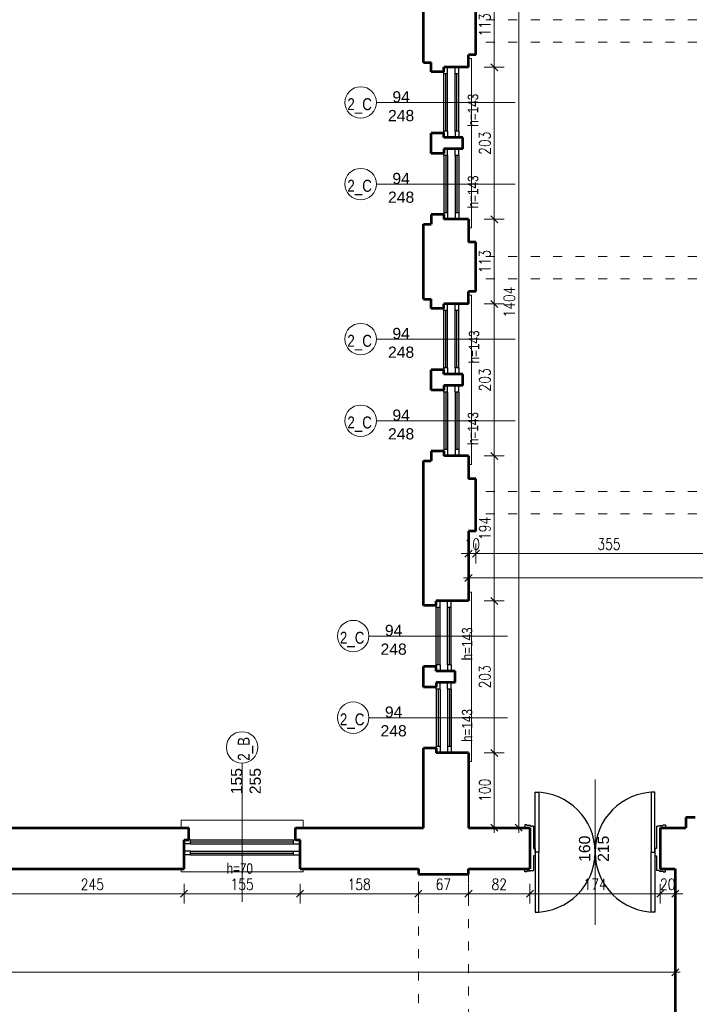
# Model space of a CAD drawing. Header units: millimetres. Extents: x 56977 to 67992, y 30187 to 42235.
# Tile 23 of 130: x 60753 to 61655, y 33728 to 35043. Entities that reach past the tile are written whole.
import ezdxf

# ---------------------------------------------------------------- set-up
doc = ezdxf.new("R2010")
doc.units = ezdxf.units.MM
doc.header["$MEASUREMENT"] = 0
doc.linetypes.add('ACAD_ISO03W100', pattern=[30, 12, -18])
doc.layers.get('0').update_dxf_attribs({"lineweight": 13})
doc.layers.get('DEFPOINTS').update_dxf_attribs({"lineweight": 13})
doc.layers.add('AI-OKNA', color=4, linetype='Continuous')
for name, color, linetype, lineweight in [('AI-OPISY', 3, 'Continuous', 13), ('AI_MURY', 40, 'Continuous', 53), ('AI_WIDOK', 8, 'Continuous', 13), ('Lines', 7, 'Continuous', 13), ('wymiary', 8, 'Continuous', 13)]:
    doc.layers.add(name, color=color, linetype=linetype, lineweight=lineweight)
doc.styles.get("Standard").update_dxf_attribs({"font": 'txt.shx'})
doc.styles.add('Style-ROMANS', font='ROMANS.shx')
doc.styles.add('WYMIAROWY-08', font='ROMANS.shx', dxfattribs={"width": 0.8})
doc.dimstyles.new('DYBY', dxfattribs={"dimscale": 100, "dimtxt": 0.15, "dimasz": 0.05, "dimexe": 0.05, "dimexo": 0.1, "dimgap": 0.05, "dimtad": 1, "dimdec": 0, "dimdsep": 46, "dimlunit": 5, "dimtxsty": 'WYMIAROWY-08', "dimblk": 'M_STRZ', "dimcen": 0.1, "dimse1": 1, "dimse2": 1, "dimclrd": 7, "dimclre": 7, "dimclrt": 1, "dimadec": 0, "dimazin": 0, "dimtfac": 1, "dimtdec": 0, "dimtmove": 2, "dimatfit": 3, "dimldrblk": 'M_STRZ', "dimfxl": 0, "dimtolj": 1, "dimarcsym": 0})

# ---------------------------------------------------------------- blocks, each defined once
blk = doc.blocks.new('M_STRZ')
for p, q in [((0, 2.66), (0, 0)), ((-1.33, 0), (1.33, 0)), ((-0.94, -0.94), (0.94, 0.94)), ((0, 0), (0, -2.66))]:
    blk.add_line(p, q)
blk = doc.blocks.new('*U916')
at = {"layer": 'DEFPOINTS', "color": 0}
for p in [(60727.5, 33909.1), (60972.5, 33909.1), (60972.5, 33876.1)]:
    blk.add_point(p, dxfattribs=at)
at = {"layer": 'wymiary', "color": 7, "lineweight": -2}
blk.add_line((60732.5, 33876.1), (60967.5, 33876.1), dxfattribs=at)
at = {"layer": 'wymiary', "color": 7, "lineweight": -2, "xscale": 5, "yscale": 5, "zscale": 5, "rotation": 180}
blk.add_blockref('M_STRZ', (60727.5, 33876.1), dxfattribs=at)
at = {"layer": 'wymiary', "color": 7, "lineweight": -2, "xscale": 5, "yscale": 5, "zscale": 5}
blk.add_blockref('M_STRZ', (60972.5, 33876.1), dxfattribs=at)
at = {"layer": 'wymiary', "color": 1, "insert": (60850, 33888.6), "char_height": 15, "attachment_point": 5, "style": 'WYMIAROWY-08'}
blk.add_mtext('245', dxfattribs=at)
blk = doc.blocks.new('*D2449')
at = {"layer": 'DEFPOINTS'}
for p in [(60727.5, 33909.1), (60972.5, 33909.1), (60972.5, 33876.1), (60833.6, 33863.6)]:
    blk.add_point(p, dxfattribs=at)
at = {"layer": 'wymiary', "color": 7}
blk.add_blockref('*U916', (0, 0), dxfattribs=at)
blk = doc.blocks.new('*U917')
at = {"layer": 'DEFPOINTS', "color": 0}
for p in [(60972.5, 33909.1), (61127.5, 33909.1), (61127.5, 33876.1)]:
    blk.add_point(p, dxfattribs=at)
at = {"layer": 'wymiary', "color": 7, "lineweight": -2}
blk.add_line((60977.5, 33876.1), (61122.5, 33876.1), dxfattribs=at)
at = {"layer": 'wymiary', "color": 7, "lineweight": -2, "xscale": 5, "yscale": 5, "zscale": 5, "rotation": 180}
blk.add_blockref('M_STRZ', (60972.5, 33876.1), dxfattribs=at)
at = {"layer": 'wymiary', "color": 7, "lineweight": -2, "xscale": 5, "yscale": 5, "zscale": 5}
blk.add_blockref('M_STRZ', (61127.5, 33876.1), dxfattribs=at)
at = {"layer": 'wymiary', "color": 1, "insert": (61050, 33888.6), "char_height": 15, "attachment_point": 5, "style": 'WYMIAROWY-08'}
blk.add_mtext('155', dxfattribs=at)
blk = doc.blocks.new('*D2450')
at = {"layer": 'DEFPOINTS'}
for p in [(60972.5, 33909.1), (61127.5, 33909.1), (61127.5, 33876.1), (61034.5, 33863.6)]:
    blk.add_point(p, dxfattribs=at)
at = {"layer": 'wymiary', "color": 7}
blk.add_blockref('*U917', (0, 0), dxfattribs=at)
blk = doc.blocks.new('*U918')
at = {"layer": 'DEFPOINTS', "color": 0}
for p in [(61127.5, 33909.1), (61285.4, 33909.1), (61285.4, 33876.1)]:
    blk.add_point(p, dxfattribs=at)
at = {"layer": 'wymiary', "color": 7, "lineweight": -2}
blk.add_line((61132.5, 33876.1), (61280.4, 33876.1), dxfattribs=at)
at = {"layer": 'wymiary', "color": 7, "lineweight": -2, "xscale": 5, "yscale": 5, "zscale": 5, "rotation": 180}
blk.add_blockref('M_STRZ', (61127.5, 33876.1), dxfattribs=at)
at = {"layer": 'wymiary', "color": 7, "lineweight": -2, "xscale": 5, "yscale": 5, "zscale": 5}
blk.add_blockref('M_STRZ', (61285.4, 33876.1), dxfattribs=at)
at = {"layer": 'wymiary', "color": 1, "insert": (61206.5, 33888.6), "char_height": 15, "attachment_point": 5, "style": 'WYMIAROWY-08'}
blk.add_mtext('158', dxfattribs=at)
blk = doc.blocks.new('*D2451')
at = {"layer": 'DEFPOINTS'}
for p in [(61127.5, 33909.1), (61285.4, 33909.1), (61285.4, 33876.1), (61191, 33863.6)]:
    blk.add_point(p, dxfattribs=at)
at = {"layer": 'wymiary', "color": 7}
blk.add_blockref('*U918', (0, 0), dxfattribs=at)
blk = doc.blocks.new('*U919')
at = {"layer": 'DEFPOINTS', "color": 0}
for p in [(61285.4, 33909.1), (61352.4, 33909.1), (61352.4, 33876.1)]:
    blk.add_point(p, dxfattribs=at)
at = {"layer": 'wymiary', "color": 7, "lineweight": -2}
blk.add_line((61290.4, 33876.1), (61347.4, 33876.1), dxfattribs=at)
at = {"layer": 'wymiary', "color": 7, "lineweight": -2, "xscale": 5, "yscale": 5, "zscale": 5, "rotation": 180}
blk.add_blockref('M_STRZ', (61285.4, 33876.1), dxfattribs=at)
at = {"layer": 'wymiary', "color": 7, "lineweight": -2, "xscale": 5, "yscale": 5, "zscale": 5}
blk.add_blockref('M_STRZ', (61352.4, 33876.1), dxfattribs=at)
at = {"layer": 'wymiary', "color": 1, "insert": (61318.9, 33888.6), "char_height": 15, "attachment_point": 5, "style": 'WYMIAROWY-08'}
blk.add_mtext('67', dxfattribs=at)
blk = doc.blocks.new('*D2452')
at = {"layer": 'DEFPOINTS'}
for p in [(61285.4, 33909.1), (61352.4, 33909.1), (61352.4, 33876.1), (61308.6, 33863.6)]:
    blk.add_point(p, dxfattribs=at)
at = {"layer": 'wymiary', "color": 7}
blk.add_blockref('*U919', (0, 0), dxfattribs=at)
blk = doc.blocks.new('*U920')
at = {"layer": 'DEFPOINTS', "color": 0}
for p in [(61352.4, 33909.1), (61434.4, 33909.1), (61434.4, 33876.1)]:
    blk.add_point(p, dxfattribs=at)
at = {"layer": 'wymiary', "color": 7, "lineweight": -2}
blk.add_line((61357.4, 33876.1), (61429.4, 33876.1), dxfattribs=at)
at = {"layer": 'wymiary', "color": 7, "lineweight": -2, "xscale": 5, "yscale": 5, "zscale": 5, "rotation": 180}
blk.add_blockref('M_STRZ', (61352.4, 33876.1), dxfattribs=at)
at = {"layer": 'wymiary', "color": 7, "lineweight": -2, "xscale": 5, "yscale": 5, "zscale": 5}
blk.add_blockref('M_STRZ', (61434.4, 33876.1), dxfattribs=at)
at = {"layer": 'wymiary', "color": 1, "insert": (61393.4, 33888.6), "char_height": 15, "attachment_point": 5, "style": 'WYMIAROWY-08'}
blk.add_mtext('82', dxfattribs=at)
blk = doc.blocks.new('*D2453')
at = {"layer": 'DEFPOINTS'}
for p in [(61352.4, 33909.1), (61434.4, 33909.1), (61434.4, 33876.1), (61382.8, 33863.6)]:
    blk.add_point(p, dxfattribs=at)
at = {"layer": 'wymiary', "color": 7}
blk.add_blockref('*U920', (0, 0), dxfattribs=at)
blk = doc.blocks.new('*U921')
at = {"layer": 'DEFPOINTS', "color": 0}
for p in [(61434.4, 33909.1), (61608.4, 33909.1), (61608.4, 33876.1)]:
    blk.add_point(p, dxfattribs=at)
at = {"layer": 'wymiary', "color": 7, "lineweight": -2}
blk.add_line((61439.4, 33876.1), (61603.4, 33876.1), dxfattribs=at)
at = {"layer": 'wymiary', "color": 7, "lineweight": -2, "xscale": 5, "yscale": 5, "zscale": 5, "rotation": 180}
blk.add_blockref('M_STRZ', (61434.4, 33876.1), dxfattribs=at)
at = {"layer": 'wymiary', "color": 7, "lineweight": -2, "xscale": 5, "yscale": 5, "zscale": 5}
blk.add_blockref('M_STRZ', (61608.4, 33876.1), dxfattribs=at)
at = {"layer": 'wymiary', "color": 1, "insert": (61521.4, 33888.6), "char_height": 15, "attachment_point": 5, "style": 'WYMIAROWY-08'}
blk.add_mtext('174', dxfattribs=at)
blk = doc.blocks.new('*D2454')
at = {"layer": 'DEFPOINTS'}
for p in [(61434.4, 33909.1), (61608.4, 33909.1), (61608.4, 33876.1), (61505.9, 33863.6)]:
    blk.add_point(p, dxfattribs=at)
at = {"layer": 'wymiary', "color": 7}
blk.add_blockref('*U921', (0, 0), dxfattribs=at)
blk = doc.blocks.new('*U922')
at = {"layer": 'DEFPOINTS', "color": 0}
for p in [(61608.4, 33909.1), (61628.5, 33909.1), (61628.5, 33876.1)]:
    blk.add_point(p, dxfattribs=at)
at = {"layer": 'wymiary', "color": 7, "lineweight": -2}
for p, q in [((61603.4, 33876.1), (61598.4, 33876.1)), ((61608.4, 33876.1), (61628.5, 33876.1)), ((61633.5, 33876.1), (61638.5, 33876.1))]:
    blk.add_line(p, q, dxfattribs=at)
at = {"layer": 'wymiary', "color": 7, "lineweight": -2, "xscale": 5, "yscale": 5, "zscale": 5}
blk.add_blockref('M_STRZ', (61608.4, 33876.1), dxfattribs=at)
at = {"layer": 'wymiary', "color": 7, "lineweight": -2, "xscale": 5, "yscale": 5, "zscale": 5, "rotation": 180}
blk.add_blockref('M_STRZ', (61628.5, 33876.1), dxfattribs=at)
at = {"layer": 'wymiary', "color": 1, "insert": (61618.5, 33888.6), "char_height": 15, "attachment_point": 5, "style": 'WYMIAROWY-08'}
blk.add_mtext('20', dxfattribs=at)
blk = doc.blocks.new('*D2455')
at = {"layer": 'DEFPOINTS'}
for p in [(61608.4, 33909.1), (61628.5, 33909.1), (61628.5, 33876.1), (61607.8, 33863.6)]:
    blk.add_point(p, dxfattribs=at)
at = {"layer": 'wymiary', "color": 7}
blk.add_blockref('*U922', (0, 0), dxfattribs=at)
blk = doc.blocks.new('*U923')
at = {"layer": 'DEFPOINTS', "color": 0}
for p in [(58601.5, 33909.1), (61628.5, 33909.1), (61628.5, 33771.1)]:
    blk.add_point(p, dxfattribs=at)
at = {"layer": 'wymiary', "color": 7, "lineweight": -2}
blk.add_line((58606.5, 33771.1), (61623.5, 33771.1), dxfattribs=at)
at = {"layer": 'wymiary', "color": 7, "lineweight": -2, "xscale": 5, "yscale": 5, "zscale": 5, "rotation": 180}
blk.add_blockref('M_STRZ', (58601.5, 33771.1), dxfattribs=at)
at = {"layer": 'wymiary', "color": 7, "lineweight": -2, "xscale": 5, "yscale": 5, "zscale": 5}
blk.add_blockref('M_STRZ', (61628.5, 33771.1), dxfattribs=at)
at = {"layer": 'wymiary', "color": 1, "insert": (60115, 33783.6), "char_height": 15, "attachment_point": 5, "style": 'WYMIAROWY-08'}
blk.add_mtext('3027', dxfattribs=at)
blk = doc.blocks.new('*D2456')
at = {"layer": 'DEFPOINTS'}
for p in [(58601.5, 33909.1), (61628.5, 33909.1), (61628.5, 33771.1), (60093, 33758.6)]:
    blk.add_point(p, dxfattribs=at)
at = {"layer": 'wymiary', "color": 7}
blk.add_blockref('*U923', (0, 0), dxfattribs=at)
blk = doc.blocks.new('*U1014')
at = {"layer": 'DEFPOINTS', "color": 0}
for p in [(61392, 35368.1), (61392, 33964.1), (61419.4, 33964.1)]:
    blk.add_point(p, dxfattribs=at)
at = {"layer": 'wymiary', "color": 7, "lineweight": -2}
blk.add_line((61419.4, 35363.1), (61419.4, 33969.1), dxfattribs=at)
at = {"layer": 'wymiary', "color": 7, "lineweight": -2, "xscale": 5, "yscale": 5, "zscale": 5}
for p, rotation in [((61419.4, 35368.1), 90), ((61419.4, 33964.1), 270)]:
    blk.add_blockref('M_STRZ', p, dxfattribs=dict(at, rotation=rotation))
at = {"layer": 'wymiary', "color": 1, "insert": (61406.9, 34666.1), "char_height": 15, "attachment_point": 5, "rotation": 90, "style": 'WYMIAROWY-08'}
blk.add_mtext('1404', dxfattribs=at)
blk = doc.blocks.new('*D2547')
at = {"layer": 'DEFPOINTS'}
for p in [(61392, 35368.1), (61431.9, 34687.3), (61392, 33964.1), (61419.4, 33964.1)]:
    blk.add_point(p, dxfattribs=at)
at = {"layer": 'wymiary', "color": 7}
blk.add_blockref('*U1014', (0, 0), dxfattribs=at)
blk = doc.blocks.new('*U1016')
at = {"layer": 'DEFPOINTS', "color": 0}
for p in [(61362.4, 34360.1), (61717.5, 34360.1), (61717.5, 34330.2)]:
    blk.add_point(p, dxfattribs=at)
at = {"layer": 'wymiary', "color": 7, "lineweight": -2}
blk.add_line((61367.4, 34330.2), (61712.5, 34330.2), dxfattribs=at)
at = {"layer": 'wymiary', "color": 7, "lineweight": -2, "xscale": 5, "yscale": 5, "zscale": 5, "rotation": 180}
blk.add_blockref('M_STRZ', (61362.4, 34330.2), dxfattribs=at)
at = {"layer": 'wymiary', "color": 7, "lineweight": -2, "xscale": 5, "yscale": 5, "zscale": 5}
blk.add_blockref('M_STRZ', (61717.5, 34330.2), dxfattribs=at)
at = {"layer": 'wymiary', "color": 1, "insert": (61540, 34342.7), "char_height": 15, "attachment_point": 5, "style": 'WYMIAROWY-08'}
blk.add_mtext('355', dxfattribs=at)
blk = doc.blocks.new('*D2549')
at = {"layer": 'DEFPOINTS'}
for p in [(61362.4, 34360.1), (61717.5, 34360.1), (61523.6, 34342.7), (61717.5, 34330.2)]:
    blk.add_point(p, dxfattribs=at)
at = {"layer": 'wymiary', "color": 7}
blk.add_blockref('*U1016', (0, 0), dxfattribs=at)
blk = doc.blocks.new('*U1030')
at = {"layer": 'DEFPOINTS', "color": 0}
for p in [(61352.4, 34330.2), (61352.4, 34330.2), (61362.4, 34330.2)]:
    blk.add_point(p, dxfattribs=at)
at = {"layer": 'wymiary', "color": 7, "lineweight": -2}
for p, q in [((61347.4, 34330.2), (61342.4, 34330.2)), ((61362.4, 34330.2), (61352.4, 34330.2)), ((61367.4, 34330.2), (61372.4, 34330.2))]:
    blk.add_line(p, q, dxfattribs=at)
at = {"layer": 'wymiary', "color": 7, "lineweight": -2, "xscale": 5, "yscale": 5, "zscale": 5}
blk.add_blockref('M_STRZ', (61352.4, 34330.2), dxfattribs=at)
at = {"layer": 'wymiary', "color": 7, "lineweight": -2, "xscale": 5, "yscale": 5, "zscale": 5, "rotation": 180}
blk.add_blockref('M_STRZ', (61362.4, 34330.2), dxfattribs=at)
at = {"layer": 'wymiary', "color": 1, "insert": (61357.4, 34342.7), "char_height": 15, "attachment_point": 5, "style": 'WYMIAROWY-08'}
blk.add_mtext('10', dxfattribs=at)
blk = doc.blocks.new('*D2563')
at = {"layer": 'DEFPOINTS'}
for p in [(61352.4, 34330.2), (61352.4, 34330.2), (61362.4, 34330.2), (61367.2, 34317.7)]:
    blk.add_point(p, dxfattribs=at)
at = {"layer": 'wymiary', "color": 7}
blk.add_blockref('*U1030', (0, 0), dxfattribs=at)
blk = doc.blocks.new('*U1031')
at = {"layer": 'DEFPOINTS', "color": 0}
for p in [(61352.4, 34297.8), (63564.6, 34297.8), (63564.6, 34297.8)]:
    blk.add_point(p, dxfattribs=at)
at = {"layer": 'wymiary', "color": 7, "lineweight": -2}
blk.add_line((61357.4, 34297.8), (63559.6, 34297.8), dxfattribs=at)
at = {"layer": 'wymiary', "color": 7, "lineweight": -2, "xscale": 5, "yscale": 5, "zscale": 5, "rotation": 180}
blk.add_blockref('M_STRZ', (61352.4, 34297.8), dxfattribs=at)
at = {"layer": 'wymiary', "color": 7, "lineweight": -2, "xscale": 5, "yscale": 5, "zscale": 5}
blk.add_blockref('M_STRZ', (63564.6, 34297.8), dxfattribs=at)
at = {"layer": 'wymiary', "color": 1, "insert": (62458.5, 34310.3), "char_height": 15, "attachment_point": 5, "style": 'WYMIAROWY-08'}
blk.add_mtext('2212', dxfattribs=at)
blk = doc.blocks.new('*D2564')
at = {"layer": 'DEFPOINTS'}
for p in [(62436.5, 34310.3), (61352.4, 34297.8), (63564.6, 34297.8), (63564.6, 34297.8)]:
    blk.add_point(p, dxfattribs=at)
at = {"layer": 'wymiary', "color": 7}
blk.add_blockref('*U1031', (0, 0), dxfattribs=at)
blk = doc.blocks.new('*U1060')
at = {"layer": 'DEFPOINTS', "color": 0}
for p in [(61352.4, 34064.1), (61386.7, 34064.1), (61382.2, 33964.1)]:
    blk.add_point(p, dxfattribs=at)
at = {"layer": 'wymiary', "color": 7, "lineweight": -2}
blk.add_line((61386.7, 33969.1), (61386.7, 34059.1), dxfattribs=at)
at = {"layer": 'wymiary', "color": 7, "lineweight": -2, "xscale": 5, "yscale": 5, "zscale": 5}
for p, rotation in [((61386.7, 34064.1), 90), ((61386.7, 33964.1), 270)]:
    blk.add_blockref('M_STRZ', p, dxfattribs=dict(at, rotation=rotation))
at = {"layer": 'wymiary', "color": 1, "insert": (61374.2, 34014.1), "char_height": 15, "attachment_point": 5, "rotation": 90, "style": 'WYMIAROWY-08'}
blk.add_mtext('100', dxfattribs=at)
blk = doc.blocks.new('*D2593')
at = {"layer": 'DEFPOINTS'}
for p in [(61352.4, 34064.1), (61386.7, 34064.1), (61374.2, 33998.6), (61382.2, 33964.1)]:
    blk.add_point(p, dxfattribs=at)
at = {"layer": 'wymiary', "color": 7}
blk.add_blockref('*U1060', (0, 0), dxfattribs=at)
blk = doc.blocks.new('*U1061')
at = {"layer": 'DEFPOINTS', "color": 0}
for p in [(61352.4, 34267.1), (61386.7, 34267.1), (61352.4, 34064.1)]:
    blk.add_point(p, dxfattribs=at)
at = {"layer": 'wymiary', "color": 7, "lineweight": -2}
blk.add_line((61386.7, 34069.1), (61386.7, 34262.1), dxfattribs=at)
at = {"layer": 'wymiary', "color": 7, "lineweight": -2, "xscale": 5, "yscale": 5, "zscale": 5}
for p, rotation in [((61386.7, 34267.1), 90), ((61386.7, 34064.1), 270)]:
    blk.add_blockref('M_STRZ', p, dxfattribs=dict(at, rotation=rotation))
at = {"layer": 'wymiary', "color": 1, "insert": (61374.2, 34165.6), "char_height": 15, "attachment_point": 5, "rotation": 90, "style": 'WYMIAROWY-08'}
blk.add_mtext('203', dxfattribs=at)
blk = doc.blocks.new('*D2594')
at = {"layer": 'DEFPOINTS'}
for p in [(61352.4, 34267.1), (61386.7, 34267.1), (61374.2, 34149.2), (61352.4, 34064.1)]:
    blk.add_point(p, dxfattribs=at)
at = {"layer": 'wymiary', "color": 7}
blk.add_blockref('*U1061', (0, 0), dxfattribs=at)
blk = doc.blocks.new('*U1062')
at = {"layer": 'DEFPOINTS', "color": 0}
for p in [(61352.4, 34460.6), (61386.7, 34460.6), (61352.4, 34267.1)]:
    blk.add_point(p, dxfattribs=at)
at = {"layer": 'wymiary', "color": 7, "lineweight": -2}
blk.add_line((61386.7, 34272.1), (61386.7, 34455.6), dxfattribs=at)
at = {"layer": 'wymiary', "color": 7, "lineweight": -2, "xscale": 5, "yscale": 5, "zscale": 5}
for p, rotation in [((61386.7, 34460.6), 90), ((61386.7, 34267.1), 270)]:
    blk.add_blockref('M_STRZ', p, dxfattribs=dict(at, rotation=rotation))
at = {"layer": 'wymiary', "color": 1, "insert": (61374.2, 34363.8), "char_height": 15, "attachment_point": 5, "rotation": 90, "style": 'WYMIAROWY-08'}
blk.add_mtext('194', dxfattribs=at)
blk = doc.blocks.new('*D2595')
at = {"layer": 'DEFPOINTS'}
for p in [(61352.4, 34460.6), (61386.7, 34460.6), (61374.2, 34348.3), (61352.4, 34267.1)]:
    blk.add_point(p, dxfattribs=at)
at = {"layer": 'wymiary', "color": 7}
blk.add_blockref('*U1062', (0, 0), dxfattribs=at)
blk = doc.blocks.new('*U1063')
at = {"layer": 'DEFPOINTS', "color": 0}
for p in [(61352.4, 34663.6), (61386.7, 34663.6), (61352.4, 34460.6)]:
    blk.add_point(p, dxfattribs=at)
at = {"layer": 'wymiary', "color": 7, "lineweight": -2}
blk.add_line((61386.7, 34465.6), (61386.7, 34658.6), dxfattribs=at)
at = {"layer": 'wymiary', "color": 7, "lineweight": -2, "xscale": 5, "yscale": 5, "zscale": 5}
for p, rotation in [((61386.7, 34663.6), 90), ((61386.7, 34460.6), 270)]:
    blk.add_blockref('M_STRZ', p, dxfattribs=dict(at, rotation=rotation))
at = {"layer": 'wymiary', "color": 1, "insert": (61374.2, 34562.1), "char_height": 15, "attachment_point": 5, "rotation": 90, "style": 'WYMIAROWY-08'}
blk.add_mtext('203', dxfattribs=at)
blk = doc.blocks.new('*D2596')
at = {"layer": 'DEFPOINTS'}
for p in [(61352.4, 34663.6), (61386.7, 34663.6), (61374.2, 34545.7), (61352.4, 34460.6)]:
    blk.add_point(p, dxfattribs=at)
at = {"layer": 'wymiary', "color": 7}
blk.add_blockref('*U1063', (0, 0), dxfattribs=at)
blk = doc.blocks.new('*U1064')
at = {"layer": 'DEFPOINTS', "color": 0}
for p in [(61352.4, 34776.6), (61386.7, 34776.6), (61352.4, 34663.6)]:
    blk.add_point(p, dxfattribs=at)
at = {"layer": 'wymiary', "color": 7, "lineweight": -2}
blk.add_line((61386.7, 34668.6), (61386.7, 34771.6), dxfattribs=at)
at = {"layer": 'wymiary', "color": 7, "lineweight": -2, "xscale": 5, "yscale": 5, "zscale": 5}
for p, rotation in [((61386.7, 34776.6), 90), ((61386.7, 34663.6), 270)]:
    blk.add_blockref('M_STRZ', p, dxfattribs=dict(at, rotation=rotation))
at = {"layer": 'wymiary', "color": 1, "insert": (61374.2, 34720.1), "char_height": 15, "attachment_point": 5, "rotation": 90, "style": 'WYMIAROWY-08'}
blk.add_mtext('113', dxfattribs=at)
blk = doc.blocks.new('*D2597')
at = {"layer": 'DEFPOINTS'}
for p in [(61352.4, 34776.6), (61386.7, 34776.6), (61374.2, 34704.6), (61352.4, 34663.6)]:
    blk.add_point(p, dxfattribs=at)
at = {"layer": 'wymiary', "color": 7}
blk.add_blockref('*U1064', (0, 0), dxfattribs=at)
blk = doc.blocks.new('*U1065')
at = {"layer": 'DEFPOINTS', "color": 0}
for p in [(61352.4, 34979.6), (61386.7, 34979.6), (61352.4, 34776.6)]:
    blk.add_point(p, dxfattribs=at)
at = {"layer": 'wymiary', "color": 7, "lineweight": -2}
blk.add_line((61386.7, 34781.6), (61386.7, 34974.6), dxfattribs=at)
at = {"layer": 'wymiary', "color": 7, "lineweight": -2, "xscale": 5, "yscale": 5, "zscale": 5}
for p, rotation in [((61386.7, 34979.6), 90), ((61386.7, 34776.6), 270)]:
    blk.add_blockref('M_STRZ', p, dxfattribs=dict(at, rotation=rotation))
at = {"layer": 'wymiary', "color": 1, "insert": (61374.2, 34878.1), "char_height": 15, "attachment_point": 5, "rotation": 90, "style": 'WYMIAROWY-08'}
blk.add_mtext('203', dxfattribs=at)
blk = doc.blocks.new('*D2598')
at = {"layer": 'DEFPOINTS'}
for p in [(61352.4, 34979.6), (61386.7, 34979.6), (61374.2, 34861.7), (61352.4, 34776.6)]:
    blk.add_point(p, dxfattribs=at)
at = {"layer": 'wymiary', "color": 7}
blk.add_blockref('*U1065', (0, 0), dxfattribs=at)
blk = doc.blocks.new('*U1066')
at = {"layer": 'DEFPOINTS', "color": 0}
for p in [(61352.4, 35092.6), (61386.7, 35092.6), (61352.4, 34979.6)]:
    blk.add_point(p, dxfattribs=at)
at = {"layer": 'wymiary', "color": 7, "lineweight": -2}
blk.add_line((61386.7, 34984.6), (61386.7, 35087.6), dxfattribs=at)
at = {"layer": 'wymiary', "color": 7, "lineweight": -2, "xscale": 5, "yscale": 5, "zscale": 5}
for p, rotation in [((61386.7, 35092.6), 90), ((61386.7, 34979.6), 270)]:
    blk.add_blockref('M_STRZ', p, dxfattribs=dict(at, rotation=rotation))
at = {"layer": 'wymiary', "color": 1, "insert": (61374.2, 35036.1), "char_height": 15, "attachment_point": 5, "rotation": 90, "style": 'WYMIAROWY-08'}
blk.add_mtext('113', dxfattribs=at)
blk = doc.blocks.new('*D2599')
at = {"layer": 'DEFPOINTS'}
for p in [(61352.4, 35092.6), (61386.7, 35092.6), (61374.2, 35020.6), (61352.4, 34979.6)]:
    blk.add_point(p, dxfattribs=at)
at = {"layer": 'wymiary', "color": 7}
blk.add_blockref('*U1066', (0, 0), dxfattribs=at)

msp = doc.modelspace()

# ---------------------------------------------------------------- linework, layer by layer
at = {"layer": 'AI-OKNA'}
for p, q in [((61319.4, 34970.8), (61319.4, 34973.3)), ((61324.4, 34970.8), (61324.4, 34979.6)), ((61334.4, 34970.8), (61334.4, 34979.6)), ((61339.4, 34970.8), (61339.4, 34979.6)), ((61319.4, 34894.3), (61319.4, 34970.8)), ((61324.4, 34970.8), (61319.4, 34970.8)), ((61321.9, 34894.3), (61321.9, 34970.8)), ((61324.4, 34894.3), (61324.4, 34970.8)), ((61339.4, 34970.8), (61334.4, 34970.8)), ((61334.4, 34894.3), (61334.4, 34970.8)), ((61336.9, 34894.3), (61336.9, 34970.8)), ((61339.4, 34894.3), (61339.4, 34970.8)), ((61324.4, 34894.3), (61319.4, 34894.3)), ((61319.4, 34894.3), (61319.4, 34891.8)), ((61324.4, 34894.3), (61324.4, 34885.6)), ((61334.4, 34894.3), (61334.4, 34885.6)), ((61339.4, 34894.3), (61334.4, 34894.3)), ((61339.4, 34894.3), (61339.4, 34885.6)), ((61324.4, 34861.8), (61324.4, 34870.6)), ((61334.4, 34861.8), (61334.4, 34870.6)), ((61339.4, 34861.8), (61339.4, 34870.6)), ((61319.4, 34861.8), (61319.4, 34864.3)), ((61319.4, 34861.8), (61319.4, 34785.3)), ((61324.4, 34861.8), (61319.4, 34861.8)), ((61321.9, 34861.8), (61321.9, 34785.3)), ((61324.4, 34861.8), (61324.4, 34785.3)), ((61339.4, 34861.8), (61334.4, 34861.8)), ((61334.4, 34861.8), (61334.4, 34785.3)), ((61336.9, 34861.8), (61336.9, 34785.3)), ((61339.4, 34861.8), (61339.4, 34785.3)), ((61324.4, 34785.3), (61319.4, 34785.3)), ((61319.4, 34785.3), (61319.4, 34782.8)), ((61324.4, 34785.3), (61324.4, 34776.6)), ((61334.4, 34785.3), (61334.4, 34776.6)), ((61339.4, 34785.3), (61334.4, 34785.3)), ((61339.4, 34785.3), (61339.4, 34776.6)), ((61319.4, 34654.8), (61319.4, 34657.3)), ((61324.4, 34654.8), (61324.4, 34663.6)), ((61334.4, 34654.8), (61334.4, 34663.6)), ((61339.4, 34654.8), (61339.4, 34663.6)), ((61319.4, 34578.3), (61319.4, 34654.8)), ((61324.4, 34654.8), (61319.4, 34654.8)), ((61321.9, 34578.3), (61321.9, 34654.8)), ((61324.4, 34578.3), (61324.4, 34654.8)), ((61339.4, 34654.8), (61334.4, 34654.8)), ((61334.4, 34578.3), (61334.4, 34654.8)), ((61336.9, 34578.3), (61336.9, 34654.8)), ((61339.4, 34578.3), (61339.4, 34654.8)), ((61324.4, 34578.3), (61319.4, 34578.3)), ((61319.4, 34578.3), (61319.4, 34575.8)), ((61324.4, 34578.3), (61324.4, 34569.6)), ((61334.4, 34578.3), (61334.4, 34569.6)), ((61339.4, 34578.3), (61334.4, 34578.3)), ((61339.4, 34578.3), (61339.4, 34569.6)), ((61324.4, 34545.8), (61324.4, 34554.6)), ((61334.4, 34545.8), (61334.4, 34554.6)), ((61339.4, 34545.8), (61339.4, 34554.6)), ((61319.4, 34545.8), (61319.4, 34548.3)), ((61319.4, 34545.8), (61319.4, 34469.3)), ((61324.4, 34545.8), (61319.4, 34545.8)), ((61321.9, 34545.8), (61321.9, 34469.3)), ((61324.4, 34545.8), (61324.4, 34469.3)), ((61339.4, 34545.8), (61334.4, 34545.8)), ((61334.4, 34545.8), (61334.4, 34469.3)), ((61336.9, 34545.8), (61336.9, 34469.3)), ((61339.4, 34545.8), (61339.4, 34469.3)), ((61324.4, 34469.3), (61319.4, 34469.3)), ((61319.4, 34469.3), (61319.4, 34466.8)), ((61324.4, 34469.3), (61324.4, 34460.6)), ((61334.4, 34469.3), (61334.4, 34460.6)), ((61339.4, 34469.3), (61334.4, 34469.3)), ((61339.4, 34469.3), (61339.4, 34460.6)), ((61314.4, 34258.3), (61314.4, 34267.1)), ((61324.4, 34258.3), (61324.4, 34267.1)), ((61329.4, 34258.3), (61329.4, 34267.1)), ((61309.4, 34258.3), (61309.4, 34260.8)), ((61309.4, 34181.8), (61309.4, 34258.3)), ((61314.4, 34258.3), (61309.4, 34258.3)), ((61311.9, 34181.8), (61311.9, 34258.3)), ((61314.4, 34181.8), (61314.4, 34258.3)), ((61329.4, 34258.3), (61324.4, 34258.3)), ((61324.4, 34181.8), (61324.4, 34258.3)), ((61326.9, 34181.8), (61326.9, 34258.3)), ((61329.4, 34181.8), (61329.4, 34258.3)), ((61314.4, 34181.8), (61309.4, 34181.8)), ((61309.4, 34181.8), (61309.4, 34179.3)), ((61314.4, 34181.8), (61314.4, 34173.1)), ((61324.4, 34181.8), (61324.4, 34173.1)), ((61329.4, 34181.8), (61324.4, 34181.8)), ((61329.4, 34181.8), (61329.4, 34173.1)), ((61314.4, 34149.3), (61314.4, 34158.1)), ((61324.4, 34149.3), (61324.4, 34158.1)), ((61329.4, 34149.3), (61329.4, 34158.1)), ((61309.4, 34149.3), (61309.4, 34151.8)), ((61309.4, 34149.3), (61309.4, 34072.8)), ((61314.4, 34149.3), (61309.4, 34149.3)), ((61311.9, 34149.3), (61311.9, 34072.8)), ((61314.4, 34149.3), (61314.4, 34072.8)), ((61329.4, 34149.3), (61324.4, 34149.3)), ((61324.4, 34149.3), (61324.4, 34072.8)), ((61326.9, 34149.3), (61326.9, 34072.8)), ((61329.4, 34149.3), (61329.4, 34072.8)), ((61314.4, 34072.8), (61309.4, 34072.8)), ((61309.4, 34072.8), (61309.4, 34070.3)), ((61314.4, 34072.8), (61314.4, 34064.1)), ((61324.4, 34072.8), (61324.4, 34064.1)), ((61329.4, 34072.8), (61324.4, 34072.8)), ((61329.4, 34072.8), (61329.4, 34064.1)), ((61441.4, 33931.6), (61441.4, 34011.6)), ((61441.4, 34011.6), (61446.4, 34011.6)), ((61446.4, 34011.6), (61446.4, 33931.6)), ((61601.4, 34011.6), (61596.4, 34011.6)), ((61596.4, 34011.6), (61596.4, 33931.6)), ((61601.4, 33931.6), (61601.4, 34011.6)), ((61430.4, 33968.1), (61427.4, 33968.1)), ((61427.4, 33968.1), (61427.4, 33964.1)), ((61430.4, 33968.1), (61430.4, 33967.1)), ((61435.4, 33967.1), (61430.4, 33967.1)), ((61435.4, 33967.1), (61435.4, 33966.1)), ((61435.4, 33966.1), (61437.4, 33966.1)), ((61439.4, 33966.1), (61437.4, 33966.1)), ((61439.4, 33966.1), (61439.4, 33936.6)), ((61603.4, 33966.1), (61605.4, 33966.1)), ((61603.4, 33966.1), (61603.4, 33936.6)), ((61607.4, 33966.1), (61605.4, 33966.1)), ((61607.4, 33967.1), (61607.4, 33966.1)), ((61607.4, 33967.1), (61612.4, 33967.1)), ((61612.4, 33968.1), (61612.4, 33967.1)), ((61612.4, 33968.1), (61615.4, 33968.1)), ((61615.4, 33968.1), (61615.4, 33964.1)), ((60981.2, 33947.8), (60978.7, 33947.8)), ((60981.2, 33947.8), (61113.7, 33947.8)), ((60981.2, 33942.8), (60981.2, 33947.8)), ((61113.7, 33947.8), (61121.2, 33947.8)), ((61118.7, 33942.8), (61118.7, 33947.8)), ((60981.2, 33942.8), (60972.5, 33942.8)), ((60981.2, 33945.3), (61118.7, 33945.3)), ((60981.2, 33942.8), (61113.7, 33942.8)), ((61113.7, 33942.8), (61127.5, 33942.8)), ((61439.4, 33936.6), (61441.4, 33936.6)), ((61441.4, 33936.6), (61441.4, 33926.6)), ((61603.4, 33936.6), (61601.4, 33936.6)), ((61601.4, 33936.6), (61601.4, 33926.6)), ((60981.2, 33932.8), (60972.5, 33932.8)), ((60981.2, 33927.8), (60972.5, 33927.8)), ((60981.2, 33932.8), (61113.7, 33932.8)), ((60981.2, 33927.8), (60981.2, 33932.8)), ((60981.2, 33930.3), (61118.7, 33930.3)), ((60981.2, 33927.8), (61113.7, 33927.8)), ((61113.7, 33932.8), (61127.5, 33932.8)), ((61113.7, 33927.8), (61127.5, 33927.8)), ((61118.7, 33927.8), (61118.7, 33932.8)), ((61441.4, 33926.6), (61439.4, 33926.6)), ((61439.4, 33926.6), (61439.4, 33907.1)), ((61446.4, 33931.6), (61441.4, 33931.6)), ((61446.4, 33931.6), (61441.4, 33931.6)), ((61441.4, 33931.6), (61441.4, 33851.6)), ((61446.4, 33851.6), (61446.4, 33931.6)), ((61596.4, 33931.6), (61601.4, 33931.6)), ((61596.4, 33931.6), (61601.4, 33931.6)), ((61596.4, 33851.6), (61596.4, 33931.6)), ((61601.4, 33931.6), (61601.4, 33851.6)), ((61601.4, 33926.6), (61603.4, 33926.6)), ((61603.4, 33926.6), (61603.4, 33907.1)), ((61427.4, 33905.1), (61427.4, 33909.1)), ((61435.4, 33907.1), (61439.4, 33907.1)), ((61435.4, 33906.1), (61435.4, 33907.1)), ((61607.4, 33907.1), (61603.4, 33907.1)), ((61607.4, 33906.1), (61607.4, 33907.1)), ((61615.4, 33905.1), (61615.4, 33909.1)), ((61430.4, 33905.1), (61427.4, 33905.1)), ((61435.4, 33906.1), (61430.4, 33906.1)), ((61430.4, 33905.1), (61430.4, 33906.1)), ((61607.4, 33906.1), (61612.4, 33906.1)), ((61612.4, 33905.1), (61612.4, 33906.1)), ((61612.4, 33905.1), (61615.4, 33905.1)), ((61441.4, 33851.6), (61446.4, 33851.6)), ((61601.4, 33851.6), (61596.4, 33851.6))]:
    msp.add_line(p, q, dxfattribs=at)
for centre, start, end in [((61441.4, 33931.6), 0, 90), ((61601.4, 33931.6), 90, 180), ((61441.4, 33931.6), 270, 0), ((61601.4, 33931.6), 180, 270)]:
    msp.add_arc(centre, 80, start, end, dxfattribs=at)
at = {"layer": 'AI-OPISY'}
for p, q in [((61229.4, 34932.6), (61414.5, 34932.6)), ((61229.4, 34823.6), (61414.5, 34823.6)), ((61229.4, 34616.6), (61414.5, 34616.6)), ((61229.4, 34507.6), (61414.5, 34507.6)), ((61219.4, 34220.1), (61404.5, 34220.1)), ((61219.4, 34111.1), (61404.5, 34111.1)), ((61050, 34050.4), (61050, 33865.3)), ((61521.4, 34028.5), (61521.4, 33834.6))]:
    msp.add_line(p, q, dxfattribs=at)
for centre in [(61208.4, 34932.6), (61208.4, 34823.6), (61208.4, 34616.6), (61208.4, 34507.6), (61198.4, 34220.1), (61198.4, 34111.1), (61050, 34071.4)]:
    msp.add_circle(centre, 21, dxfattribs=at)
at = {"layer": 'AI_MURY'}
for p, q in [((61292.4, 34986.1), (61292.4, 35086.1)), ((61362.4, 34996.1), (61362.4, 35062.1)), ((61292.4, 34986.1), (61302.4, 34986.1)), ((61302.4, 34973.3), (61302.4, 34986.1)), ((61362.4, 34996.1), (61352.4, 34996.1)), ((61352.4, 34979.6), (61352.4, 34996.1)), ((61319.4, 34973.3), (61302.4, 34973.3)), ((61352.4, 34979.6), (61319.4, 34979.6)), ((61319.4, 34973.3), (61319.4, 34979.6)), ((61302.4, 34864.3), (61302.4, 34891.8)), ((61319.4, 34891.8), (61302.4, 34891.8)), ((61319.4, 34885.6), (61319.4, 34891.8)), ((61344.8, 34885.6), (61319.4, 34885.6)), ((61344.8, 34870.6), (61344.8, 34885.6)), ((61319.4, 34870.6), (61319.4, 34864.3)), ((61344.8, 34870.6), (61319.4, 34870.6)), ((61319.4, 34864.3), (61302.4, 34864.3)), ((61302.4, 34782.8), (61302.4, 34770.1)), ((61319.4, 34782.8), (61302.4, 34782.8)), ((61319.4, 34782.8), (61319.4, 34776.6)), ((61352.4, 34776.6), (61319.4, 34776.6)), ((61352.4, 34776.6), (61352.4, 34746.1)), ((61292.4, 34670.1), (61292.4, 34770.1)), ((61292.4, 34770.1), (61302.4, 34770.1)), ((61362.4, 34746.1), (61352.4, 34746.1)), ((61362.4, 34680.1), (61362.4, 34746.1)), ((61292.4, 34670.1), (61302.4, 34670.1)), ((61302.4, 34657.3), (61302.4, 34670.1)), ((61362.4, 34680.1), (61352.4, 34680.1)), ((61352.4, 34663.6), (61352.4, 34680.1)), ((61319.4, 34657.3), (61302.4, 34657.3)), ((61352.4, 34663.6), (61319.4, 34663.6)), ((61319.4, 34657.3), (61319.4, 34663.6)), ((61302.4, 34548.3), (61302.4, 34575.8)), ((61319.4, 34575.8), (61302.4, 34575.8)), ((61319.4, 34569.6), (61319.4, 34575.8)), ((61344.8, 34569.6), (61319.4, 34569.6)), ((61344.8, 34554.6), (61344.8, 34569.6)), ((61319.4, 34554.6), (61319.4, 34548.3)), ((61344.8, 34554.6), (61319.4, 34554.6)), ((61319.4, 34548.3), (61302.4, 34548.3)), ((61302.4, 34466.8), (61302.4, 34454.1)), ((61319.4, 34466.8), (61302.4, 34466.8)), ((61319.4, 34466.8), (61319.4, 34460.6)), ((61352.4, 34460.6), (61319.4, 34460.6)), ((61352.4, 34460.6), (61352.4, 34430.1)), ((61292.4, 34260.8), (61292.4, 34454.1)), ((61292.4, 34454.1), (61302.4, 34454.1)), ((61362.4, 34430.1), (61352.4, 34430.1)), ((61362.4, 34360.1), (61362.4, 34430.1)), ((61362.4, 34360.1), (61352.4, 34360.1)), ((61352.4, 34360.1), (61352.4, 34267.1)), ((61352.4, 34267.1), (61309.4, 34267.1)), ((61309.4, 34260.8), (61309.4, 34267.1)), ((61309.4, 34260.8), (61292.4, 34260.8)), ((61292.4, 34151.8), (61292.4, 34179.3)), ((61309.4, 34179.3), (61292.4, 34179.3)), ((61309.4, 34173.1), (61309.4, 34179.3)), ((61334.8, 34173.1), (61309.4, 34173.1)), ((61334.8, 34158.1), (61334.8, 34173.1)), ((61309.4, 34158.1), (61309.4, 34151.8)), ((61334.8, 34158.1), (61309.4, 34158.1)), ((61309.4, 34151.8), (61292.4, 34151.8)), ((61292.4, 33964.1), (61292.4, 34070.3)), ((61309.4, 34070.3), (61292.4, 34070.3)), ((61309.4, 34070.3), (61309.4, 34064.1)), ((61352.4, 34064.1), (61309.4, 34064.1)), ((61352.4, 34064.1), (61352.4, 33964.1)), ((61655.3, 33978), (61642.8, 33978)), ((61642.8, 33978), (61642.8, 33964.1)), ((60721.2, 33964.1), (60978.7, 33964.1)), ((60978.7, 33947.8), (60978.7, 33964.1)), ((61121.2, 33947.8), (61121.2, 33964.1)), ((61121.2, 33964.1), (61292.4, 33964.1)), ((61352.4, 33964.1), (61434.4, 33964.1)), ((61434.4, 33964.1), (61434.4, 33909.1)), ((61608.4, 33964.1), (61608.4, 33909.1)), ((61608.4, 33964.1), (61642.8, 33964.1)), ((60972.5, 33909.1), (60972.5, 33947.8)), ((60972.5, 33947.8), (60978.7, 33947.8)), ((61121.2, 33947.8), (61127.5, 33947.8)), ((61127.5, 33909.1), (61127.5, 33947.8)), ((60727.5, 33909.1), (60972.5, 33909.1)), ((61127.5, 33909.1), (61285.4, 33909.1)), ((61285.4, 33909.1), (61285.4, 33902.1)), ((61352.4, 33902.1), (61352.4, 33909.1)), ((61352.4, 33909.1), (61434.4, 33909.1)), ((61608.4, 33909.1), (61628.5, 33909.1)), ((61628.5, 33909.1), (61628.5, 33633.1)), ((61285.4, 33902.1), (61352.4, 33902.1))]:
    msp.add_line(p, q, dxfattribs=at)
at = {"layer": 'AI_WIDOK', "color": 251, "linetype": 'ACAD_ISO03W100'}
for p, q in [((61717.5, 35043.1), (61362.4, 35043.1)), ((61717.5, 35013.1), (61362.4, 35013.1)), ((61717.5, 34727.1), (61362.4, 34727.1)), ((61717.5, 34697.1), (61362.4, 34697.1)), ((61717.5, 34413.1), (61362.4, 34413.1)), ((61717.5, 34383.1), (61362.4, 34383.1)), ((61285.4, 33640.1), (61285.4, 33902.1)), ((61352.4, 33902.1), (61352.4, 33640.1))]:
    msp.add_line(p, q, dxfattribs=at)
at = {"layer": 'AI_WIDOK', "color": 251, "linetype": 'Continuous'}
for p, q in [((61352.4, 34991.1), (61356.4, 34991.1)), ((61356.4, 34765.1), (61356.4, 34991.1)), ((61352.4, 34765.1), (61356.4, 34765.1)), ((61352.4, 34675.1), (61356.4, 34675.1)), ((61356.4, 34449.1), (61356.4, 34675.1)), ((61352.4, 34449.1), (61356.4, 34449.1)), ((61352.4, 34278.6), (61356.4, 34278.6)), ((61356.4, 34052.6), (61356.4, 34278.6)), ((61352.4, 34052.6), (61356.4, 34052.6)), ((61131.5, 33974.1), (60968.5, 33974.1)), ((60968.5, 33974.1), (60968.5, 33964.1)), ((61131.5, 33974.1), (61131.5, 33964.1))]:
    msp.add_line(p, q, dxfattribs=at)
at = {"layer": 'Lines', "color": 251, "linetype": 'Continuous'}
for p, q in [((60968.5, 33909.1), (60968.5, 33905.1)), ((61131.5, 33909.1), (61131.5, 33905.1)), ((60968.5, 33905.1), (61131.5, 33905.1))]:
    msp.add_line(p, q, dxfattribs=at)

# ---------------------------------------------------------------- texts
at = {"layer": 'AI-OPISY', "char_height": 15, "width": 45.29, "attachment_point": 8}
for insert in [(61262.4, 34907.4), (61262.4, 34798.4), (61262.4, 34591.4), (61262.4, 34482.4), (61252.4, 34194.9), (61252.4, 34085.9)]:
    msp.add_mtext('\\fArial|b0|i0|c238|p39;94\\P248', dxfattribs=dict(at, insert=insert))
at = {"layer": 'AI-OPISY', "char_height": 14, "attachment_point": 7, "rotation": 90, "line_spacing_factor": 0.722892, "style": 'WYMIAROWY-08'}
for insert in [(61365.6, 34900.2), (61365.6, 34791.2), (61367, 34584.2), (61365.6, 34475.2), (61357.7, 34187.7), (61357.7, 34078.7)]:
    msp.add_mtext('\\fArial|b0|i0|c238|p39;h=143', dxfattribs=dict(at, insert=insert))
at = {"layer": 'AI-OPISY', "char_height": 16, "width": 20.64, "attachment_point": 7, "style": 'WYMIAROWY-08'}
for insert in [(61190.6, 34917.7), (61190.6, 34808.7), (61190.6, 34601.7), (61190.6, 34492.7), (61180.6, 34205.2), (61180.6, 34096.2)]:
    msp.add_mtext('\\fArial|b0|i0|c238|p39;2_C', dxfattribs=dict(at, insert=insert))
at = {"layer": 'AI-OPISY', "insert": (61064.9, 34053.6), "char_height": 16, "width": 20.64, "attachment_point": 7, "rotation": 90, "style": 'WYMIAROWY-08'}
msp.add_mtext('\\fArial|b0|i0|c238|p39;2_B', dxfattribs=at)
at = {"layer": 'AI-OPISY', "char_height": 15, "width": 45.29, "rotation": 90}
for s, insert, attachment_point in [('\\fArial|b0|i0|c238|p39;155\\P255', (61075.2, 34026.4), 8), ('\\fArial|b0|i0|c238|p39;160\\P215', (61499.9, 33918.6), 1)]:
    msp.add_mtext(s, dxfattribs=dict(at, insert=insert, attachment_point=attachment_point))
at = {"layer": 'AI-OPISY', "insert": (61029.3, 33902.5), "char_height": 14, "attachment_point": 7, "line_spacing_factor": 0.722892, "style": 'WYMIAROWY-08'}
msp.add_mtext('\\fArial|b0|i0|c238|p39;h=70', dxfattribs=at)

# ---------------------------------------------------------------- dimensions: what is measured, and where the dimension line sits
at = {"layer": 'wymiary', "color": 7}
for base, p1, p2, angle, picture, middle in [((61419.4, 33964.1), (61392, 35368.1), (61392, 33964.1), 270, '*D2547', (61431.9, 34687.3)), ((61386.7, 35092.6), (61352.4, 34979.6), (61352.4, 35092.6), 90, '*D2599', (61374.2, 35020.6)), ((61386.7, 34979.6), (61352.4, 34776.6), (61352.4, 34979.6), 90, '*D2598', (61374.2, 34861.7)), ((61386.7, 34776.6), (61352.4, 34663.6), (61352.4, 34776.6), 90, '*D2597', (61374.2, 34704.6)), ((61386.7, 34663.6), (61352.4, 34460.6), (61352.4, 34663.6), 90, '*D2596', (61374.2, 34545.7)), ((61386.7179168, 34460.5682989), (61352.4243145, 34267.0682989), (61352.4243145, 34460.5682989), 90, '*D2595', (61374.2179168, 34348.3397275)), ((61352.4, 34330.2), (61362.4, 34330.2), (61352.4, 34330.2), 180, '*D2563', (61367.2, 34317.7)), ((61386.7, 34267.1), (61352.4, 34064.1), (61352.4, 34267.1), 90, '*D2594', (61374.2, 34149.2)), ((61386.7, 34064.1), (61382.2, 33964.1), (61352.4, 34064.1), 90, '*D2593', (61374.2, 33998.6)), ((61608.4, 33876.1), (61434.4, 33909.1), (61608.4, 33909.1), 0, '*D2454', (61505.9, 33863.6))]:
    dim = msp.add_linear_dim(base=base, p1=p1, p2=p2, angle=angle, dimstyle='DYBY', override={"dimtad": 0, "dimtxsty": 'Style-ROMANS', "dimcen": 0.001, "dimclrd": 0, "dimclre": 0}, dxfattribs=at)
    dim.commit()
    dim.dimension.update_dxf_attribs({"geometry": picture, "text_midpoint": middle, "dimtype": 128})
for base, p1, p2, picture, middle in [((61717.5, 34330.2), (61362.4, 34360.1), (61717.5, 34360.1), '*D2549', (61523.6, 34342.7)), ((63564.6, 34297.8), (61352.4, 34297.8), (63564.6, 34297.8), '*D2564', (62436.5, 34310.3)), ((61628.5, 33771.1), (58601.5, 33909.1), (61628.5, 33909.1), '*D2456', (60093, 33758.6)), ((60972.5, 33876.1), (60727.5, 33909.1), (60972.5, 33909.1), '*D2449', (60833.6, 33863.6)), ((61127.5, 33876.1), (60972.5, 33909.1), (61127.5, 33909.1), '*D2450', (61034.5, 33863.6)), ((61285.4, 33876.1), (61127.5, 33909.1), (61285.4, 33909.1), '*D2451', (61191, 33863.6)), ((61352.4, 33876.1), (61285.4, 33909.1), (61352.4, 33909.1), '*D2452', (61308.6, 33863.6)), ((61434.4, 33876.1), (61352.4, 33909.1), (61434.4, 33909.1), '*D2453', (61382.8, 33863.6)), ((61628.5, 33876.1), (61608.4, 33909.1), (61628.5, 33909.1), '*D2455', (61607.8, 33863.6))]:
    dim = msp.add_linear_dim(base=base, p1=p1, p2=p2, dimstyle='DYBY', override={"dimtad": 0, "dimtxsty": 'Style-ROMANS', "dimcen": 0.001, "dimclrd": 0, "dimclre": 0}, dxfattribs=at)
    dim.commit()
    dim.dimension.update_dxf_attribs({"geometry": picture, "text_midpoint": middle, "dimtype": 128})

doc.saveas('drawing.dxf')
